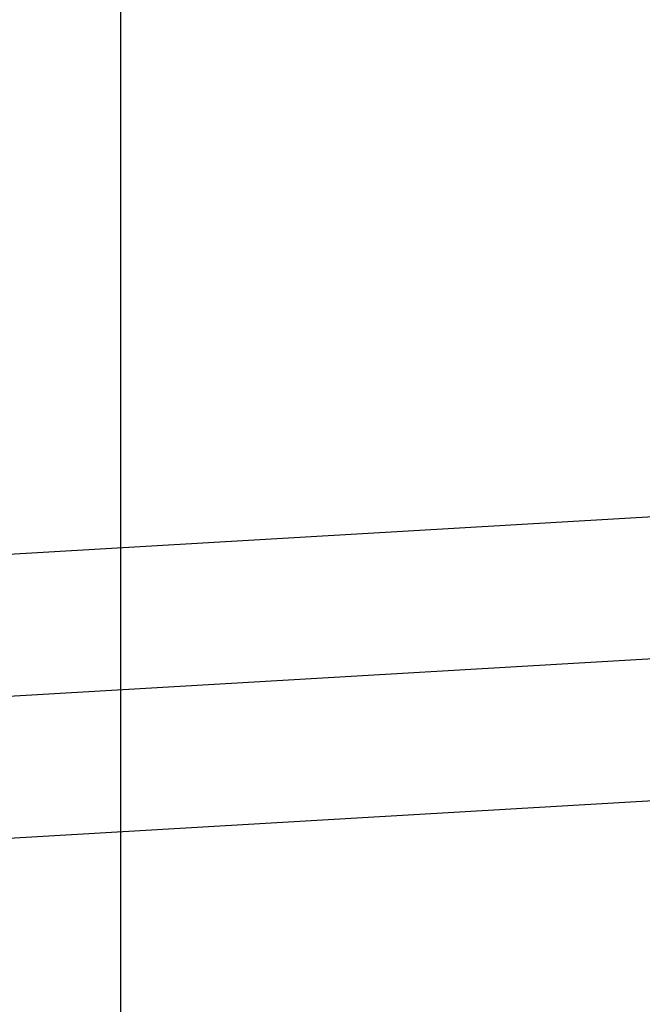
# Model space of a CAD drawing. Header units: inches. Extents: x 0 to 184, y 0 to 119.
# Tile 85 of 113: x 110.1363 to 110.2211, y 40.1156 to 40.2497. Entities that reach past the tile are written whole.
import ezdxf

# ---------------------------------------------------------------- set-up
doc = ezdxf.new("R2010")
doc.units = ezdxf.units.IN
doc.header["$LTSCALE"] = 10.121375
doc.header["$MEASUREMENT"] = 0
doc.linetypes.add('HIDDEN', pattern=[0.2, 0.1, -0.1])
doc.layers.add('DEFAULT_2', color=8, linetype='HIDDEN')

msp = doc.modelspace()

# ---------------------------------------------------------------- linework, layer by layer
at = {"layer": 'DEFAULT_2', "color": 8, "linetype": 'HIDDEN'}
for p, q in [((110.16748, 43.40315), (110.16748, 37.90265)), ((110.14998, 40.92097), (110.14998, 39.95097)), ((109.85369, 40.16049), (110.27964, 40.18535)), ((109.78643, 40.13723), (110.32431, 40.16863)), ((109.78756, 40.11797), (110.32543, 40.14936))]:
    msp.add_line(p, q, dxfattribs=at)

doc.saveas('drawing.dxf')
